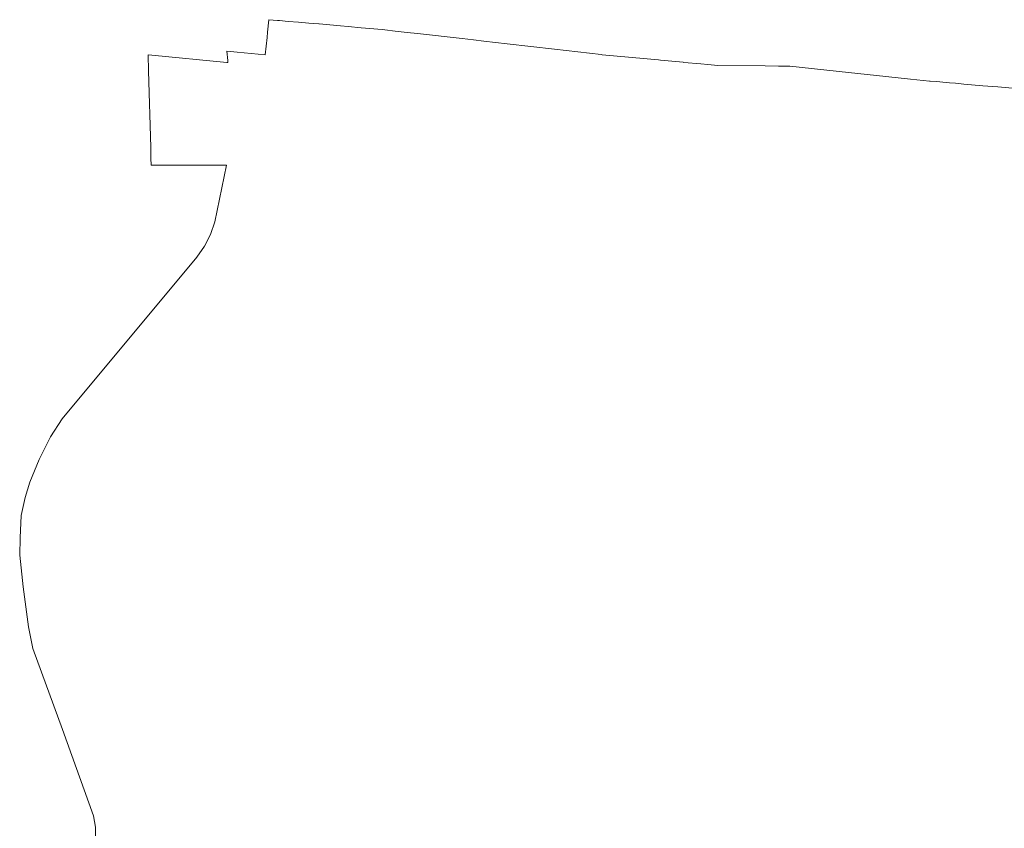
# Model space of a CAD drawing. Header units: millimetres. Extents: x -191 to 81095, y -508122 to 28741.
# Tile 5 of 255: x 2601 to 3124, y 9828 to 10258. Entities that reach past the tile are written whole.
import ezdxf

# ---------------------------------------------------------------- set-up
doc = ezdxf.new("R2010")
doc.units = ezdxf.units.MM
doc.linetypes.add('VE22-087 DB - VST Hervest-Dorsten ALK VA2736$0$1', pattern=[0])
doc.layers.add('VE22-087 DB - VST Hervest-Dorsten ALK VA2736$0$Flurgrenzen', color=9, linetype='VE22-087 DB - VST Hervest-Dorsten ALK VA2736$0$1', lineweight=18)
doc.layers.add('XREF ALK Kataster', color=251, linetype='Continuous')

# ---------------------------------------------------------------- blocks, each defined once
blk = doc.blocks.new('VE22-087 DB - VST Hervest-Dorsten ALK VA2736')
at = {"layer": 'VE22-087 DB - VST Hervest-Dorsten ALK VA2736$0$Flurgrenzen', "ltscale": 0.5}
blk.add_polyline3d([(3158.42, 10219.09, 0), (3120.87, 10222.32, 0), (3112.89, 10223, 0), (3102.82, 10223.86, 0), (3098.33, 10224.26, 0), (3095.27, 10224.52, 0), (3091.67, 10224.84, 0), (3090.02, 10224.98, 0), (3088.05, 10225.16, 0), (3085, 10225.41, 0), (3084.64, 10225.44, 0), (3084.56, 10225.45, 0), (3074.56, 10226.52, 0), (3056.49, 10228.45, 0), (3041.56, 10230.04, 0), (3010.41, 10233.36, 0), (3004.31, 10233.41, 0), (2997.34, 10233.48, 0), (2972.11, 10233.71, 0), (2966.83, 10234.2, 0), (2963.21, 10234.54, 0), (2954.16, 10235.39, 0), (2953.7, 10235.43, 0), (2941.64, 10236.56, 0), (2940.64, 10236.66, 0), (2910.72, 10239.47, 0), (2910.27, 10239.52, 0), (2885.39, 10242.38, 0), (2860.18, 10245.27, 0), (2847.88, 10246.67, 0), (2842.32, 10247.31, 0), (2836.3, 10248, 0), (2812.54, 10250.72, 0), (2807.09, 10251.35, 0), (2800.84, 10252.06, 0), (2795.29, 10252.69, 0), (2793.8, 10252.86, 0), (2782.75, 10253.82, 0), (2775.75, 10254.46, 0), (2771.65, 10254.83, 0), (2760.47, 10255.79, 0), (2760.24, 10255.81, 0), (2754.85, 10256.27, 0), (2749.33, 10256.74, 0), (2743.94, 10257.2, 0), (2739.3, 10257.6, 0), (2738.31, 10257.68, 0), (2733.6, 10258.08, 0), (2732.96, 10251.46, 0), (2732.69, 10248.68, 0), (2731.79, 10239.45, 0), (2716.87, 10240.85, 0), (2711.4, 10241.38, 0), (2711.84, 10236.3, 0), (2711.93, 10235.3, 0), (2711.32, 10235.36, 0), (2671.56, 10239.25, 0), (2669.57, 10239.43, 0), (2669.8, 10230.98, 0), (2670.91, 10190.21, 0), (2671.06, 10184.41, 0), (2671.16, 10180.8, 0), (2676.17, 10180.8, 0), (2695.34, 10180.8, 0), (2711.24, 10180.79, 0), (2705.04, 10150.58, 0), (2702.69, 10143.9, 0), (2699.54, 10137.71, 0), (2695.45, 10131.86, 0), (2623.82, 10045.84, 0), (2617.59, 10036.4, 0), (2611.6, 10024.39, 0), (2606.75, 10012.31, 0), (2604.16, 10004.08, 0), (2602.03, 9994.48, 0), (2601.63, 9982.62, 0), (2601.31, 9973.48, 0), (2603.08, 9956.56, 0), (2605.99, 9935.44, 0), (2608.37, 9923.86, 0), (2623.97, 9880.71, 0), (2640.52, 9834.94, 0), (2641.66, 9828.84, 0), (2641.64, 9821.7, 0)], dxfattribs=at)

msp = doc.modelspace()

# ---------------------------------------------------------------- block references
at = {"layer": 'XREF ALK Kataster', "color": 251}
msp.add_blockref('VE22-087 DB - VST Hervest-Dorsten ALK VA2736', (0, 0), dxfattribs=at)

doc.saveas('drawing.dxf')
